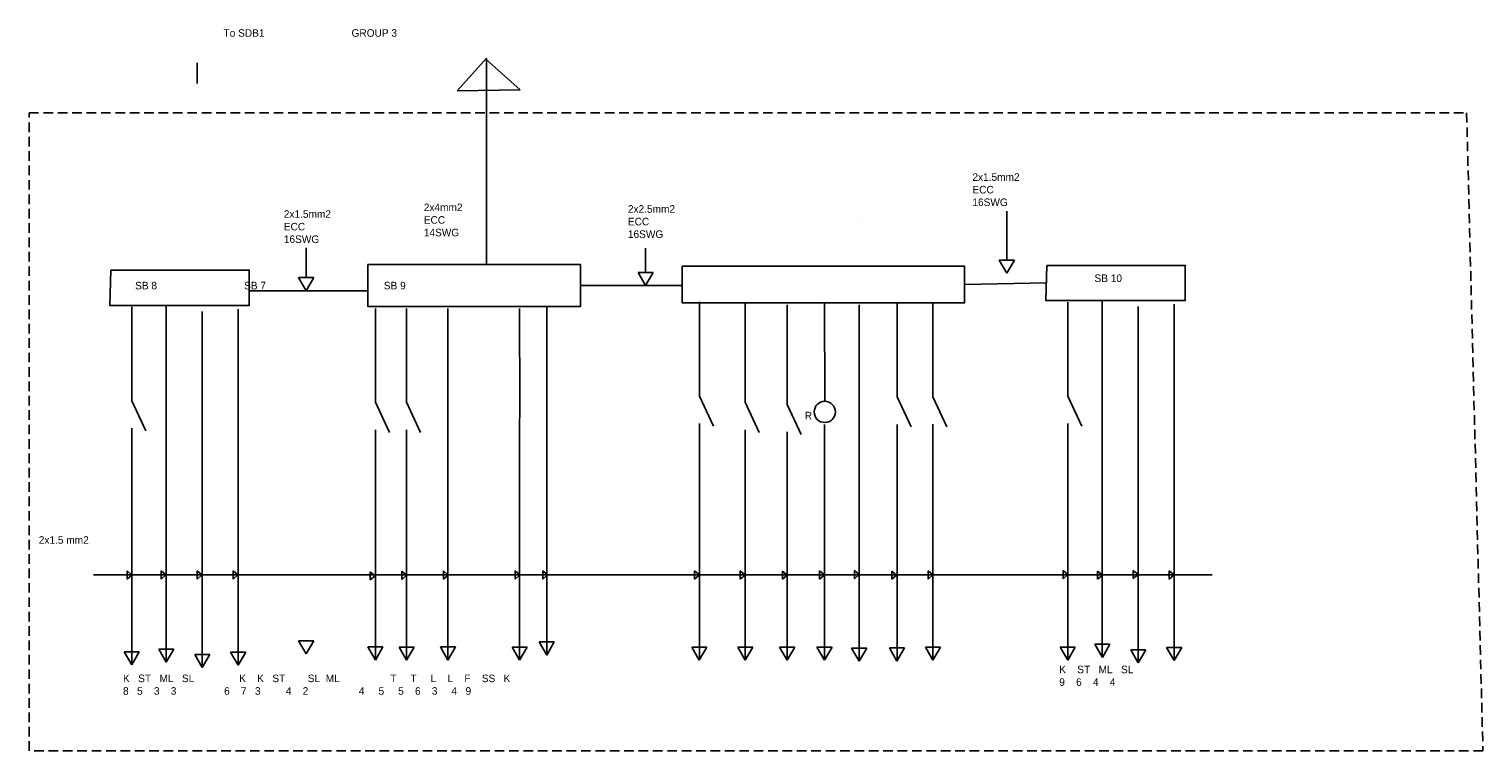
# Model space of a CAD drawing. Header units: inches. Extents: x 382 to 3589, y 252 to 2683.
# Tile 15 of 21: x 1513 to 1994, y 2256 to 2495. Entities that reach past the tile are written whole.
import ezdxf

# ---------------------------------------------------------------- set-up
doc = ezdxf.new("R2010")
doc.units = ezdxf.units.IN
doc.linetypes.add('HIDDEN2', pattern=[4.7625, 3.175, -1.5875])

msp = doc.modelspace()

# ---------------------------------------------------------------- linework, layer by layer
for p, q in [((1568.25, 2483.84), (1568.25, 2477.02)), ((1663.99, 2485.36), (1654.31, 2474.55)), ((1675.17, 2474.86), (1663.75, 2485.09)), ((1663.99, 2417.1), (1663.99, 2485.36)), ((1654.31, 2474.55), (1675.17, 2474.86)), ((1836.2, 2418.58), (1836.2, 2434.72)), ((1787.11, 2431.89), (1787.11, 2431.89)), ((1604.33, 2412.75), (1604.33, 2422.58)), ((1716.66, 2414.46), (1716.66, 2422.53)), ((1833.7, 2418.58), (1838.7, 2418.58)), ((1836.2, 2414.25), (1833.7, 2418.58)), ((1838.7, 2418.58), (1836.2, 2414.25)), ((1601.83, 2412.75), (1606.83, 2412.75)), ((1604.33, 2408.42), (1601.83, 2412.75)), ((1606.83, 2412.75), (1604.33, 2408.42)), ((1714.16, 2414.46), (1719.16, 2414.46)), ((1716.66, 2410.13), (1714.16, 2414.46)), ((1719.16, 2414.46), (1716.66, 2410.13)), ((1822.19, 2410.46), (1849.26, 2410.98)), ((1585.23, 2408.42), (1624.78, 2408.42)), ((1695.06, 2410.13), (1728.79, 2410.13)), ((1546.63, 2403.1), (1546.63, 2372)), ((1558.02, 2403.4), (1558.02, 2285.57)), ((1569.9, 2401.59), (1569.9, 2283.76)), ((1581.79, 2402.37), (1581.79, 2284.53)), ((1627.23, 2402.59), (1627.23, 2371.49)), ((1637.55, 2402.59), (1637.55, 2371.49)), ((1651.25, 2402.59), (1651.25, 2362.39)), ((1674.95, 2402.59), (1675.07, 2370.09)), ((1683.93, 2403.16), (1683.93, 2287.96)), ((1734.43, 2404.69), (1734.43, 2373.58)), ((1749.61, 2404.4), (1749.61, 2371.49)), ((1763.49, 2403.73), (1763.49, 2370.81)), ((1775.83, 2404.36), (1775.95, 2371.86)), ((1787.29, 2403.71), (1787.29, 2285.88)), ((1799.84, 2404.39), (1799.84, 2373.28)), ((1811.73, 2404.41), (1811.73, 2373.3)), ((1856.36, 2404.67), (1856.36, 2373.57)), ((1867.76, 2404.97), (1867.76, 2287.13)), ((1879.64, 2403.16), (1879.64, 2285.33)), ((1891.52, 2403.93), (1891.52, 2286.1)), ((1546.63, 2372), (1551.28, 2362.06)), ((1734.43, 2373.58), (1739.08, 2363.64)), ((1799.84, 2373.28), (1804.5, 2363.34)), ((1811.73, 2373.3), (1816.38, 2363.36)), ((1856.36, 2373.57), (1861.02, 2363.63)), ((1627.23, 2371.49), (1631.88, 2361.55)), ((1637.55, 2371.49), (1642.2, 2361.55)), ((1674.95, 2362.39), (1675.07, 2370.09)), ((1749.61, 2371.49), (1754.27, 2361.55)), ((1763.49, 2370.81), (1768.14, 2360.87)), ((1546.63, 2362.9), (1546.63, 2314.91)), ((1627.23, 2362.39), (1627.23, 2314.4)), ((1637.55, 2362.39), (1637.55, 2314.4)), ((1651.25, 2362.39), (1651.25, 2314.4)), ((1674.95, 2362.39), (1674.95, 2314.4)), ((1734.43, 2364.49), (1734.43, 2316.5)), ((1749.61, 2362.39), (1749.61, 2314.4)), ((1775.83, 2364.16), (1775.83, 2316.17)), ((1799.84, 2364.19), (1799.84, 2316.2)), ((1811.73, 2364.21), (1811.73, 2316.22)), ((1856.36, 2364.47), (1856.36, 2316.48)), ((1763.49, 2361.72), (1763.49, 2313.73)), ((1533.92, 2314.4), (1815.97, 2314.4)), ((1546.67, 2314.35), (1545.09, 2315.69)), ((1545.09, 2315.69), (1545.09, 2312.95)), ((1545.09, 2312.95), (1546.67, 2314.35)), ((1546.63, 2314.91), (1546.63, 2284.63)), ((1557.94, 2314.38), (1556.36, 2315.72)), ((1556.36, 2315.72), (1556.36, 2312.97)), ((1556.36, 2312.97), (1557.94, 2314.38)), ((1569.83, 2314.43), (1568.25, 2315.77)), ((1568.25, 2315.77), (1568.25, 2313.02)), ((1568.25, 2313.02), (1569.83, 2314.43)), ((1581.73, 2314.43), (1580.14, 2315.77)), ((1580.14, 2315.77), (1580.14, 2313.02)), ((1580.14, 2313.02), (1581.73, 2314.43)), ((1627.11, 2314.11), (1625.53, 2315.44)), ((1625.53, 2315.44), (1625.53, 2312.7)), ((1625.53, 2312.7), (1627.11, 2314.11)), ((1627.23, 2314.4), (1627.23, 2286.22)), ((1637.54, 2314.31), (1635.96, 2315.65)), ((1635.96, 2315.65), (1635.96, 2312.9)), ((1635.96, 2312.9), (1637.54, 2314.31)), ((1637.55, 2314.4), (1637.55, 2286.16)), ((1651.32, 2314.34), (1649.73, 2315.68)), ((1649.73, 2315.68), (1649.73, 2312.93)), ((1649.73, 2312.93), (1651.32, 2314.34)), ((1651.25, 2314.4), (1651.25, 2286.25)), ((1675.06, 2314.39), (1673.48, 2315.73)), ((1673.48, 2315.73), (1673.48, 2312.98)), ((1673.48, 2312.98), (1675.06, 2314.39)), ((1674.95, 2314.4), (1674.95, 2286.2)), ((1684.18, 2314.37), (1682.6, 2315.71)), ((1682.6, 2315.71), (1682.6, 2312.96)), ((1682.6, 2312.96), (1684.18, 2314.37)), ((1734.46, 2314.39), (1732.87, 2315.73)), ((1732.87, 2315.73), (1732.87, 2312.98)), ((1732.87, 2312.98), (1734.46, 2314.39)), ((1734.43, 2316.5), (1734.43, 2286.22)), ((1749.57, 2314.34), (1747.99, 2315.68)), ((1747.99, 2315.68), (1747.99, 2312.93)), ((1747.99, 2312.93), (1749.57, 2314.34)), ((1749.61, 2314.4), (1749.61, 2286.22)), ((1763.49, 2314.33), (1761.9, 2315.67)), ((1761.9, 2315.67), (1761.9, 2312.92)), ((1761.9, 2312.92), (1763.49, 2314.33)), ((1775.82, 2314.42), (1774.24, 2315.76)), ((1774.24, 2315.76), (1774.24, 2313.01)), ((1774.24, 2313.01), (1775.82, 2314.42)), ((1775.83, 2316.17), (1775.83, 2286.22)), ((1787.34, 2314.52), (1785.76, 2315.86)), ((1785.76, 2315.86), (1785.76, 2313.11)), ((1785.76, 2313.11), (1787.34, 2314.52)), ((1799.67, 2314.33), (1798.09, 2315.67)), ((1798.09, 2315.67), (1798.09, 2312.92)), ((1798.09, 2312.92), (1799.67, 2314.33)), ((1799.84, 2316.2), (1799.84, 2285.92)), ((1811.73, 2314.39), (1810.15, 2315.73)), ((1810.15, 2315.73), (1810.15, 2312.99)), ((1810.15, 2312.99), (1811.73, 2314.39)), ((1811.73, 2316.22), (1811.73, 2289.54)), ((1815.97, 2314.4), (1826.32, 2314.4)), ((1826.32, 2314.4), (1904.16, 2314.4)), ((1856.38, 2314.51), (1854.8, 2315.85)), ((1854.8, 2315.85), (1854.8, 2313.11)), ((1854.8, 2313.11), (1856.38, 2314.51)), ((1856.36, 2316.48), (1856.36, 2286.2)), ((1867.8, 2314.33), (1866.22, 2315.66)), ((1866.22, 2315.66), (1866.22, 2312.92)), ((1866.22, 2312.92), (1867.8, 2314.33)), ((1879.62, 2314.55), (1878.03, 2315.88)), ((1878.03, 2315.88), (1878.03, 2313.14)), ((1878.03, 2313.14), (1879.62, 2314.55)), ((1891.51, 2314.41), (1889.93, 2315.75)), ((1889.93, 2315.75), (1889.93, 2313.01)), ((1889.93, 2313.01), (1891.51, 2314.41)), ((1763.49, 2313.73), (1763.49, 2286.22)), ((1601.82, 2292.61), (1606.82, 2292.61)), ((1604.32, 2288.28), (1601.82, 2292.61)), ((1606.82, 2292.61), (1604.32, 2288.28)), ((1624.75, 2290.55), (1629.75, 2290.55)), ((1627.25, 2286.22), (1624.75, 2290.55)), ((1629.75, 2290.55), (1627.25, 2286.22)), ((1635.05, 2290.45), (1640.05, 2290.45)), ((1637.55, 2286.12), (1635.05, 2290.45)), ((1640.05, 2290.45), (1637.55, 2286.12)), ((1648.75, 2290.55), (1653.75, 2290.55)), ((1651.25, 2286.22), (1648.75, 2290.55)), ((1653.75, 2290.55), (1651.25, 2286.22)), ((1672.44, 2290.47), (1677.44, 2290.47)), ((1674.94, 2286.14), (1672.44, 2290.47)), ((1677.44, 2290.47), (1674.94, 2286.14)), ((1681.43, 2292.2), (1686.43, 2292.2)), ((1683.93, 2287.87), (1681.43, 2292.2)), ((1686.43, 2292.2), (1683.93, 2287.87)), ((1731.92, 2290.51), (1736.92, 2290.51)), ((1734.42, 2286.18), (1731.92, 2290.51)), ((1736.92, 2290.51), (1734.42, 2286.18)), ((1747.12, 2290.46), (1752.12, 2290.46)), ((1749.62, 2286.13), (1747.12, 2290.46)), ((1752.12, 2290.46), (1749.62, 2286.13)), ((1760.99, 2290.46), (1765.99, 2290.46)), ((1763.49, 2286.13), (1760.99, 2290.46)), ((1765.99, 2290.46), (1763.49, 2286.13)), ((1773.34, 2290.52), (1778.34, 2290.52)), ((1775.84, 2286.19), (1773.34, 2290.52)), ((1778.34, 2290.52), (1775.84, 2286.19)), ((1784.82, 2290.17), (1789.82, 2290.17)), ((1787.32, 2285.84), (1784.82, 2290.17)), ((1789.82, 2290.17), (1787.32, 2285.84)), ((1797.33, 2290.21), (1802.33, 2290.21)), ((1799.83, 2285.88), (1797.33, 2290.21)), ((1802.33, 2290.21), (1799.83, 2285.88)), ((1809.24, 2290.52), (1814.24, 2290.52)), ((1811.74, 2286.19), (1809.24, 2290.52)), ((1814.24, 2290.52), (1811.74, 2286.19)), ((1853.85, 2290.49), (1858.85, 2290.49)), ((1856.35, 2286.16), (1853.85, 2290.49)), ((1858.85, 2290.49), (1856.35, 2286.16)), ((1865.29, 2291.43), (1870.29, 2291.43)), ((1867.79, 2287.1), (1865.29, 2291.43)), ((1870.29, 2291.43), (1867.79, 2287.1)), ((1889.05, 2290.4), (1894.05, 2290.4)), ((1891.55, 2286.06), (1889.05, 2290.4)), ((1894.05, 2290.4), (1891.55, 2286.06)), ((1544.11, 2288.93), (1549.11, 2288.93)), ((1546.61, 2284.6), (1544.11, 2288.93)), ((1549.11, 2288.93), (1546.61, 2284.6)), ((1555.55, 2289.86), (1560.55, 2289.86)), ((1558.05, 2285.53), (1555.55, 2289.86)), ((1560.55, 2289.86), (1558.05, 2285.53)), ((1567.44, 2288.05), (1572.44, 2288.05)), ((1569.94, 2283.72), (1567.44, 2288.05)), ((1572.44, 2288.05), (1569.94, 2283.72)), ((1579.32, 2288.83), (1584.32, 2288.83)), ((1581.82, 2284.5), (1579.32, 2288.83)), ((1584.32, 2288.83), (1581.82, 2284.5)), ((1811.73, 2289.54), (1811.73, 2286.22)), ((1877.17, 2289.62), (1882.17, 2289.62)), ((1879.67, 2285.29), (1877.17, 2289.62)), ((1882.17, 2289.62), (1879.67, 2285.29))]:
    msp.add_line(p, q)
at = {"linetype": 'HIDDEN2'}
msp.add_lwpolyline([(1512.63, 2467.24), (1988.34, 2467.24), (1993.73, 2256.14), (1512.63, 2256.14)], close=True, dxfattribs=at)
for points in [[(1539.73, 2415.24), (1585.5, 2415.24), (1585.5, 2403.58), (1539.33, 2403.58)], [(1624.78, 2417.1), (1695.06, 2417.1), (1695.06, 2403.16), (1624.78, 2403.16)], [(1728.79, 2416.52), (1822.19, 2416.52), (1822.2, 2404.4), (1728.79, 2404.4)], [(1849.46, 2416.81), (1895.23, 2416.81), (1895.23, 2405.14), (1849.06, 2405.14)]]:
    msp.add_lwpolyline(points, close=True)
msp.add_circle((1775.95, 2368.33), 3.52)

# ---------------------------------------------------------------- texts
at = {"char_height": 2.5, "attachment_point": 1}
for s, insert, width in [('\\P \\P                                                 To SDB1                               GROUP 3', (1531.47, 2503.29), 155.7154), (' 2x1.5mm2\\P ECC\\P 16SWG', (1823.86, 2447.28), 24.0235), ('\\P\\P\\P\\pt2.5,5; 2x1.5mm2\\P\\ptz; ECC\\P 16SWG', (1596, 2447.55), 31.2778), ('\\P\\P2x4mm2\\PECC\\P14SWG', (1643.25, 2445.59), 29.9125), (' 2x2.5mm2\\P ECC\\P 16SWG', (1709.86, 2436.72), 27.9915), ('\\P\\P\\P\\P\\P         SB 8                               SB 7                                          SB 9', (1539.37, 2432.2), 248.8227), ('        SB 10', (1857.76, 2413.8), 31.9588), ('\\P   R', (1766.54, 2372.52), 18.2776), ('2x1.5 mm2 ^I', (1515.84, 2327.19), 22.9248), ('\\P ', (1655.29, 2291.97), 46.7704), ('\\P                                                                                       \\P                                                                                    \\P K   ST   ML   SL                K    K   ST        SL  ML                  T     T     L    L    F    SS   K\\P 8   5    3    3                 6    7   3         4    2                  4     5     5    6    3     4   9\\P                                           ', (1542.79, 2293.9), 287.711), ('K    ST   ML   SL\\P9    6    4    4', (1853.53, 2284.34), 41.9789)]:
    msp.add_mtext(s, dxfattribs=dict(at, insert=insert, width=width))

doc.saveas('drawing.dxf')
